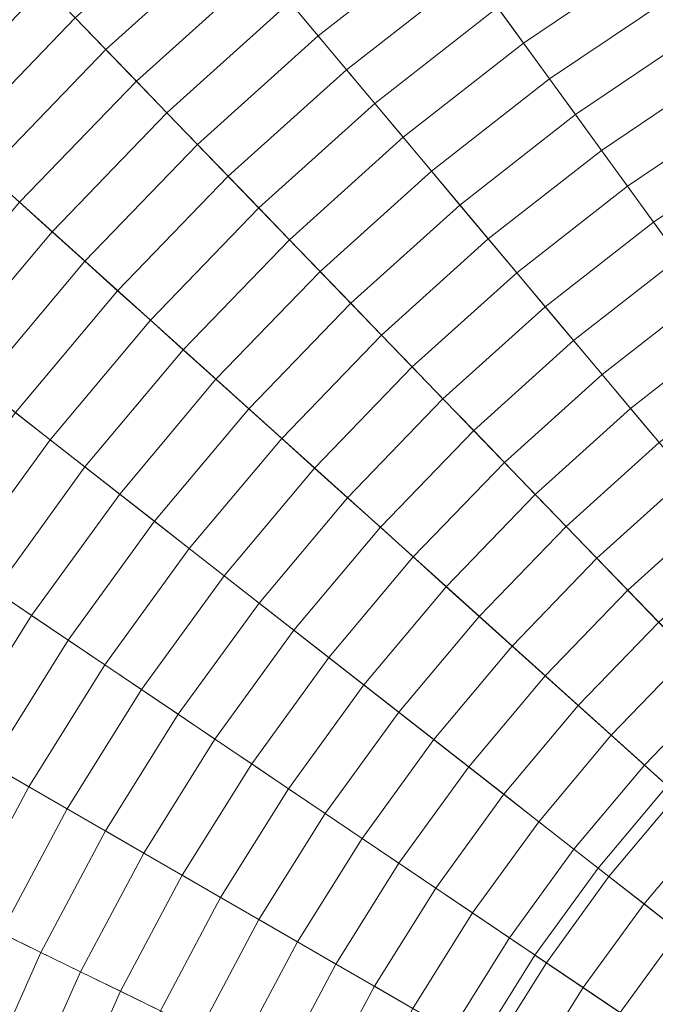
# Model space of a CAD drawing. Header units: centimetres. Extents: x -6.39 to 0.8, y 3.58 to 10.78.
# Tile 254 of 256: x -3.96 to -3.55, y 7.71 to 8.34. Entities that reach past the tile are written whole.
import ezdxf

# ---------------------------------------------------------------- set-up
doc = ezdxf.new("R2010")
doc.units = ezdxf.units.CM
doc.header["$LTSCALE"] = 2.54
doc.layers.add('Lucido design-1', color=7, linetype='Continuous')

# ---------------------------------------------------------------- blocks, each defined once
blk = doc.blocks.new('Gruppo-1')
at = {"color": 142, "linetype": 'Continuous', "lineweight": 9}
for points in [[(-3.53768, 7.84785, -14.60843), (-3.58253, 7.79442, -14.60843), (-2.79496, 7.1791, -14.60843), (-3.53768, 7.84785, -14.60843)], [(-3.53768, 7.84785, -13.70118), (-3.58253, 7.79442, -13.70118), (-3.58253, 7.79442, -14.60843), (-3.53768, 7.84785, -14.60843), (-3.53768, 7.84785, -13.70118)], [(-2.79496, 7.1791, -13.70118), (-3.58253, 7.79442, -13.70118), (-3.53768, 7.84785, -13.70118), (-2.79496, 7.1791, -13.70118)], [(-3.58253, 7.79442, -14.60843), (-3.62353, 7.73798, -14.60843), (-2.79496, 7.1791, -14.60843), (-3.58253, 7.79442, -14.60843)], [(-3.58253, 7.79442, -13.70118), (-3.62353, 7.73798, -13.70118), (-3.62353, 7.73798, -14.60843), (-3.58253, 7.79442, -14.60843), (-3.58253, 7.79442, -13.70118)], [(-2.79496, 7.1791, -13.70118), (-3.62353, 7.73798, -13.70118), (-3.58253, 7.79442, -13.70118), (-2.79496, 7.1791, -13.70118)], [(-3.62353, 7.73798, -14.60843), (-3.6605, 7.67882, -14.60843), (-2.79496, 7.1791, -14.60843), (-3.62353, 7.73798, -14.60843)], [(-3.62353, 7.73798, -13.70118), (-3.6605, 7.67882, -13.70118), (-3.6605, 7.67882, -14.60843), (-3.62353, 7.73798, -14.60843), (-3.62353, 7.73798, -13.70118)], [(-2.79496, 7.1791, -13.70118), (-3.6605, 7.67882, -13.70118), (-3.62353, 7.73798, -13.70118), (-2.79496, 7.1791, -13.70118)]]:
    blk.add_polyline3d(points, dxfattribs=at)
for points in [[(-3.54316, 10.69909, -13.70234), (-3.78688, 10.63832, -13.70234), (-2.79556, 7.18118, -13.70234), (-2.79541, 7.18122, -13.70234)], [(-3.78688, 10.63832, -13.70234), (-4.02576, 10.5607, -13.70234), (-2.7957, 7.18113, -13.70234), (-2.79556, 7.18118, -13.70234)], [(-4.02576, 10.5607, -13.70234), (-4.25865, 10.46661, -13.70234), (-2.79584, 7.18108, -13.70234), (-2.7957, 7.18113, -13.70234)], [(-4.25865, 10.46661, -13.70234), (-4.48441, 10.3565, -13.70234), (-2.79597, 7.18101, -13.70234), (-2.79584, 7.18108, -13.70234)], [(-4.48441, 10.3565, -13.70234), (-4.70194, 10.23091, -13.70234), (-2.79611, 7.18094, -13.70234), (-2.79597, 7.18101, -13.70234)], [(-4.70194, 10.23091, -13.70234), (-4.91018, 10.09045, -13.70234), (-2.79623, 7.18085, -13.70234), (-2.79611, 7.18094, -13.70234)], [(-4.91018, 10.09045, -13.70234), (-5.10811, 9.93581, -13.70234), (-2.79635, 7.18076, -13.70234), (-2.79623, 7.18085, -13.70234)], [(-5.10811, 9.93581, -13.70234), (-5.29478, 9.76774, -13.70234), (-2.79646, 7.18066, -13.70234), (-2.79635, 7.18076, -13.70234)], [(-5.29478, 9.76774, -13.70234), (-5.46926, 9.58705, -13.70234), (-2.79657, 7.18055, -13.70234), (-2.79646, 7.18066, -13.70234)], [(-5.46926, 9.58705, -13.70234), (-5.63072, 9.39464, -13.70234), (-2.79666, 7.18043, -13.70234), (-2.79657, 7.18055, -13.70234)], [(-5.63072, 9.39464, -13.70234), (-5.77836, 9.19143, -13.70234), (-2.79675, 7.18031, -13.70234), (-2.79666, 7.18043, -13.70234)], [(-5.77836, 9.19143, -13.70234), (-5.91146, 8.97841, -13.70234), (-2.79683, 7.18018, -13.70234), (-2.79675, 7.18031, -13.70234)], [(-5.91146, 8.97841, -13.70234), (-6.02938, 8.75664, -13.70234), (-2.7969, 7.18005, -13.70234), (-2.79683, 7.18018, -13.70234)], [(-6.02938, 8.75664, -13.70234), (-6.13155, 8.52717, -13.70234), (-2.79696, 7.17991, -13.70234), (-2.7969, 7.18005, -13.70234)], [(-6.13155, 8.52717, -13.70234), (-6.21746, 8.29114, -13.70234), (-2.79702, 7.17977, -13.70234), (-2.79696, 7.17991, -13.70234)], [(-3.81944, 8.40003, -12.77612), (-3.90211, 8.32559, -12.77612), (-3.92193, 8.34611, -12.78226), (-3.83778, 8.42188, -12.78226)], [(-3.68141, 8.3992, -12.75827), (-3.76436, 8.33439, -12.75827), (-3.78273, 8.35629, -12.76412), (-3.69821, 8.42232, -12.76412)], [(-3.54864, 8.38524, -12.74133), (-3.63094, 8.32973, -12.74133), (-3.64777, 8.3529, -12.74688), (-3.56382, 8.40953, -12.74688)], [(-3.80109, 8.37817, -12.77007), (-3.88229, 8.30506, -12.77007), (-3.90211, 8.32559, -12.77612), (-3.81944, 8.40003, -12.77612)], [(-3.6646, 8.37606, -12.75253), (-3.74597, 8.31248, -12.75253), (-3.76436, 8.33439, -12.75827), (-3.68141, 8.3992, -12.75827)], [(-3.94172, 8.36661, -12.7885), (-4.02177, 8.28372, -12.7885), (-4.04293, 8.30278, -12.79485), (-3.96151, 8.3871, -12.79485)], [(-3.53345, 8.36093, -12.73588), (-3.61409, 8.30654, -12.73588), (-3.63094, 8.32973, -12.74133), (-3.54864, 8.38524, -12.74133)], [(-3.78273, 8.35629, -12.76412), (-3.86244, 8.28452, -12.76412), (-3.88229, 8.30506, -12.77007), (-3.80109, 8.37817, -12.77007)], [(-3.64777, 8.3529, -12.74688), (-3.72758, 8.29055, -12.74688), (-3.74597, 8.31248, -12.75253), (-3.6646, 8.37606, -12.75253)], [(-3.92193, 8.34611, -12.78226), (-4.00059, 8.26465, -12.78226), (-4.02177, 8.28372, -12.7885), (-3.94172, 8.36661, -12.7885)], [(-3.51825, 8.33661, -12.73052), (-3.59723, 8.28333, -12.73052), (-3.61409, 8.30654, -12.73588), (-3.53345, 8.36093, -12.73588)], [(-3.76436, 8.33439, -12.75827), (-3.84259, 8.26395, -12.75827), (-3.86244, 8.28452, -12.76412), (-3.78273, 8.35629, -12.76412)], [(-3.63094, 8.32973, -12.74133), (-3.70916, 8.26861, -12.74133), (-3.72758, 8.29055, -12.74688), (-3.64777, 8.3529, -12.74688)], [(-3.90211, 8.32559, -12.77612), (-3.97939, 8.24557, -12.77612), (-4.00059, 8.26465, -12.78226), (-3.92193, 8.34611, -12.78226)], [(-3.74597, 8.31248, -12.75253), (-3.82272, 8.24338, -12.75253), (-3.84259, 8.26395, -12.75827), (-3.76436, 8.33439, -12.75827)], [(-3.50304, 8.31227, -12.72527), (-3.58036, 8.26012, -12.72527), (-3.59723, 8.28333, -12.73052), (-3.51825, 8.33661, -12.73052)], [(-3.61409, 8.30654, -12.73588), (-3.69074, 8.24665, -12.73588), (-3.70916, 8.26861, -12.74133), (-3.63094, 8.32973, -12.74133)], [(-3.88229, 8.30506, -12.77007), (-3.95818, 8.22647, -12.77007), (-3.97939, 8.24557, -12.77612), (-3.90211, 8.32559, -12.77612)], [(-3.72758, 8.29055, -12.74688), (-3.80283, 8.22279, -12.74688), (-3.82272, 8.24338, -12.75253), (-3.74597, 8.31248, -12.75253)], [(-3.59723, 8.28333, -12.73052), (-3.6723, 8.22468, -12.73052), (-3.69074, 8.24665, -12.73588), (-3.61409, 8.30654, -12.73588)], [(-3.48782, 8.28792, -12.72012), (-3.56348, 8.23688, -12.72012), (-3.58036, 8.26012, -12.72527), (-3.50304, 8.31227, -12.72527)], [(-3.86244, 8.28452, -12.76412), (-3.93695, 8.20736, -12.76412), (-3.95818, 8.22647, -12.77007), (-3.88229, 8.30506, -12.77007)], [(-6.21746, 8.29114, -13.70234), (-6.28669, 8.04969, -13.70234), (-2.79706, 7.17962, -13.70234), (-2.79702, 7.17977, -13.70234)], [(-3.70916, 8.26861, -12.74133), (-3.78294, 8.20218, -12.74133), (-3.80283, 8.22279, -12.74688), (-3.72758, 8.29055, -12.74688)], [(-3.4726, 8.26355, -12.71507), (-3.54659, 8.21364, -12.71507), (-3.56348, 8.23688, -12.72012), (-3.48782, 8.28792, -12.72012)], [(-3.84259, 8.26395, -12.75827), (-3.91571, 8.18823, -12.75827), (-3.93695, 8.20736, -12.76412), (-3.86244, 8.28452, -12.76412)], [(-3.58036, 8.26012, -12.72527), (-3.65386, 8.2027, -12.72527), (-3.6723, 8.22468, -12.73052), (-3.59723, 8.28333, -12.73052)], [(-3.69074, 8.24665, -12.73588), (-3.76303, 8.18156, -12.73588), (-3.78294, 8.20218, -12.74133), (-3.70916, 8.26861, -12.74133)], [(-3.82272, 8.24338, -12.75253), (-3.89446, 8.16909, -12.75253), (-3.91571, 8.18823, -12.75827), (-3.84259, 8.26395, -12.75827)], [(-3.45736, 8.23916, -12.71011), (-3.52969, 8.19037, -12.71011), (-3.54659, 8.21364, -12.71507), (-3.4726, 8.26355, -12.71507)], [(-3.56348, 8.23688, -12.72012), (-3.6354, 8.1807, -12.72012), (-3.65386, 8.2027, -12.72527), (-3.58036, 8.26012, -12.72527)], [(-3.80283, 8.22279, -12.74688), (-3.87318, 8.14994, -12.74688), (-3.89446, 8.16909, -12.75253), (-3.82272, 8.24338, -12.75253)], [(-3.6723, 8.22468, -12.73052), (-3.7431, 8.16093, -12.73052), (-3.76303, 8.18156, -12.73588), (-3.69074, 8.24665, -12.73588)], [(-3.54659, 8.21364, -12.71507), (-3.61693, 8.15868, -12.71507), (-3.6354, 8.1807, -12.72012), (-3.56348, 8.23688, -12.72012)], [(-3.93695, 8.20736, -12.76412), (-4.0059, 8.12519, -12.76412), (-4.02841, 8.14278, -12.77007), (-3.95818, 8.22647, -12.77007)], [(-3.65386, 8.2027, -12.72527), (-3.72317, 8.14029, -12.72527), (-3.7431, 8.16093, -12.73052), (-3.6723, 8.22468, -12.73052)], [(-3.78294, 8.20218, -12.74133), (-3.8519, 8.13077, -12.74133), (-3.87318, 8.14994, -12.74688), (-3.80283, 8.22279, -12.74688)], [(-3.52969, 8.19037, -12.71011), (-3.59845, 8.13666, -12.71011), (-3.61693, 8.15868, -12.71507), (-3.54659, 8.21364, -12.71507)], [(-3.91571, 8.18823, -12.75827), (-3.98338, 8.10759, -12.75827), (-4.0059, 8.12519, -12.76412), (-3.93695, 8.20736, -12.76412)], [(-3.76303, 8.18156, -12.73588), (-3.8306, 8.11159, -12.73588), (-3.8519, 8.13077, -12.74133), (-3.78294, 8.20218, -12.74133)], [(-3.6354, 8.1807, -12.72012), (-3.70322, 8.11963, -12.72012), (-3.72317, 8.14029, -12.72527), (-3.65386, 8.2027, -12.72527)], [(-3.89446, 8.16909, -12.75253), (-3.96084, 8.08998, -12.75253), (-3.98338, 8.10759, -12.75827), (-3.91571, 8.18823, -12.75827)], [(-3.51278, 8.1671, -12.70526), (-3.57995, 8.11462, -12.70526), (-3.59845, 8.13666, -12.71011), (-3.52969, 8.19037, -12.71011)], [(-3.7431, 8.16093, -12.73052), (-3.80928, 8.0924, -12.73052), (-3.8306, 8.11159, -12.73588), (-3.76303, 8.18156, -12.73588)], [(-3.61693, 8.15868, -12.71507), (-3.68326, 8.09896, -12.71507), (-3.70322, 8.11963, -12.72012), (-3.6354, 8.1807, -12.72012)], [(-3.87318, 8.14994, -12.74688), (-3.93828, 8.07236, -12.74688), (-3.96084, 8.08998, -12.75253), (-3.89446, 8.16909, -12.75253)], [(-3.49586, 8.14381, -12.70051), (-3.56145, 8.09257, -12.70051), (-3.57995, 8.11462, -12.70526), (-3.51278, 8.1671, -12.70526)], [(-3.72317, 8.14029, -12.72527), (-3.78796, 8.0732, -12.72527), (-3.80928, 8.0924, -12.73052), (-3.7431, 8.16093, -12.73052)], [(-3.59845, 8.13666, -12.71011), (-3.66328, 8.07828, -12.71011), (-3.68326, 8.09896, -12.71507), (-3.61693, 8.15868, -12.71507)], [(-3.8519, 8.13077, -12.74133), (-3.91571, 8.05473, -12.74133), (-3.93828, 8.07236, -12.74688), (-3.87318, 8.14994, -12.74688)], [(-3.47893, 8.12051, -12.69585), (-3.54294, 8.0705, -12.69585), (-3.56145, 8.09257, -12.70051), (-3.49586, 8.14381, -12.70051)], [(-3.70322, 8.11963, -12.72012), (-3.76661, 8.05398, -12.72012), (-3.78796, 8.0732, -12.72527), (-3.72317, 8.14029, -12.72527)], [(-3.57995, 8.11462, -12.70526), (-3.6433, 8.05758, -12.70526), (-3.66328, 8.07828, -12.71011), (-3.59845, 8.13666, -12.71011)], [(-3.8306, 8.11159, -12.73588), (-3.89312, 8.03708, -12.73588), (-3.91571, 8.05473, -12.74133), (-3.8519, 8.13077, -12.74133)], [(-3.68326, 8.09896, -12.71507), (-3.74526, 8.03476, -12.71507), (-3.76661, 8.05398, -12.72012), (-3.70322, 8.11963, -12.72012)], [(-3.80928, 8.0924, -12.73052), (-3.87052, 8.01942, -12.73052), (-3.89312, 8.03708, -12.73588), (-3.8306, 8.11159, -12.73588)], [(-3.56145, 8.09257, -12.70051), (-3.6233, 8.03688, -12.70051), (-3.6433, 8.05758, -12.70526), (-3.57995, 8.11462, -12.70526)], [(-3.66328, 8.07828, -12.71011), (-3.72389, 8.01552, -12.71011), (-3.74526, 8.03476, -12.71507), (-3.68326, 8.09896, -12.71507)], [(-3.93828, 8.07236, -12.74688), (-3.9978, 7.99043, -12.74688), (-4.02153, 8.00644, -12.75253), (-3.96084, 8.08998, -12.75253)], [(-3.78796, 8.0732, -12.72527), (-3.84791, 8.00175, -12.72527), (-3.87052, 8.01942, -12.73052), (-3.80928, 8.0924, -12.73052)], [(-3.54294, 8.0705, -12.69585), (-3.60329, 8.01616, -12.69585), (-3.6233, 8.03688, -12.70051), (-3.56145, 8.09257, -12.70051)], [(-3.6433, 8.05758, -12.70526), (-3.70251, 7.99627, -12.70526), (-3.72389, 8.01552, -12.71011), (-3.66328, 8.07828, -12.71011)], [(-3.91571, 8.05473, -12.74133), (-3.97406, 7.97441, -12.74133), (-3.9978, 7.99043, -12.74688), (-3.93828, 8.07236, -12.74688)], [(-3.76661, 8.05398, -12.72012), (-3.82528, 7.98407, -12.72012), (-3.84791, 8.00175, -12.72527), (-3.78796, 8.0732, -12.72527)], [(-3.52441, 8.04843, -12.6913), (-3.58328, 7.99543, -12.6913), (-3.60329, 8.01616, -12.69585), (-3.54294, 8.0705, -12.69585)], [(-3.6233, 8.03688, -12.70051), (-3.68112, 7.977, -12.70051), (-3.70251, 7.99627, -12.70526), (-3.6433, 8.05758, -12.70526)], [(-3.89312, 8.03708, -12.73588), (-3.9503, 7.95839, -12.73588), (-3.97406, 7.97441, -12.74133), (-3.91571, 8.05473, -12.74133)], [(-3.74526, 8.03476, -12.71507), (-3.80263, 7.96638, -12.71507), (-3.82528, 7.98407, -12.72012), (-3.76661, 8.05398, -12.72012)], [(-6.28669, 8.04969, -13.70234), (-6.33891, 7.804, -13.70234), (-2.79709, 7.17948, -13.70234), (-2.79706, 7.17962, -13.70234)], [(-3.50588, 8.02634, -12.68685), (-3.56325, 7.97469, -12.68685), (-3.58328, 7.99543, -12.6913), (-3.52441, 8.04843, -12.6913)], [(-3.87052, 8.01942, -12.73052), (-3.92652, 7.94235, -12.73052), (-3.9503, 7.95839, -12.73588), (-3.89312, 8.03708, -12.73588)], [(-3.72389, 8.01552, -12.71011), (-3.77997, 7.94868, -12.71011), (-3.80263, 7.96638, -12.71507), (-3.74526, 8.03476, -12.71507)], [(-3.60329, 8.01616, -12.69585), (-3.65972, 7.95773, -12.69585), (-3.68112, 7.977, -12.70051), (-3.6233, 8.03688, -12.70051)], [(-3.48733, 8.00424, -12.68249), (-3.54321, 7.95393, -12.68249), (-3.56325, 7.97469, -12.68685), (-3.50588, 8.02634, -12.68685)], [(-3.84791, 8.00175, -12.72527), (-3.90273, 7.9263, -12.72527), (-3.92652, 7.94235, -12.73052), (-3.87052, 8.01942, -12.73052)], [(-3.70251, 7.99627, -12.70526), (-3.7573, 7.93097, -12.70526), (-3.77997, 7.94868, -12.71011), (-3.72389, 8.01552, -12.71011)], [(-3.58328, 7.99543, -12.6913), (-3.6383, 7.93845, -12.6913), (-3.65972, 7.95773, -12.69585), (-3.60329, 8.01616, -12.69585)], [(-3.82528, 7.98407, -12.72012), (-3.87892, 7.91024, -12.72012), (-3.90273, 7.9263, -12.72527), (-3.84791, 8.00175, -12.72527)], [(-3.68112, 7.977, -12.70051), (-3.73462, 7.91325, -12.70051), (-3.7573, 7.93097, -12.70526), (-3.70251, 7.99627, -12.70526)], [(-3.56325, 7.97469, -12.68685), (-3.61687, 7.91915, -12.68685), (-3.6383, 7.93845, -12.6913), (-3.58328, 7.99543, -12.6913)], [(-3.80263, 7.96638, -12.71507), (-3.8551, 7.89417, -12.71507), (-3.87892, 7.91024, -12.72012), (-3.82528, 7.98407, -12.72012)], [(-3.9503, 7.95839, -12.73588), (-4.00184, 7.8759, -12.73588), (-4.02666, 7.89023, -12.74133), (-3.97406, 7.97441, -12.74133)], [(-3.65972, 7.95773, -12.69585), (-3.71192, 7.89551, -12.69585), (-3.73462, 7.91325, -12.70051), (-3.68112, 7.977, -12.70051)], [(-3.54321, 7.95393, -12.68249), (-3.59543, 7.89985, -12.68249), (-3.61687, 7.91915, -12.68685), (-3.56325, 7.97469, -12.68685)], [(-3.77997, 7.94868, -12.71011), (-3.83126, 7.87809, -12.71011), (-3.8551, 7.89417, -12.71507), (-3.80263, 7.96638, -12.71507)], [(-3.92652, 7.94235, -12.73052), (-3.977, 7.86156, -12.73052), (-4.00184, 7.8759, -12.73588), (-3.9503, 7.95839, -12.73588)], [(-3.6383, 7.93845, -12.6913), (-3.68921, 7.87777, -12.6913), (-3.71192, 7.89551, -12.69585), (-3.65972, 7.95773, -12.69585)], [(-3.7573, 7.93097, -12.70526), (-3.80741, 7.86201, -12.70526), (-3.83126, 7.87809, -12.71011), (-3.77997, 7.94868, -12.71011)], [(-3.52315, 7.93317, -12.67824), (-3.57398, 7.88054, -12.67824), (-3.59543, 7.89985, -12.68249), (-3.54321, 7.95393, -12.68249)], [(-3.90273, 7.9263, -12.72527), (-3.95215, 7.84721, -12.72527), (-3.977, 7.86156, -12.73052), (-3.92652, 7.94235, -12.73052)], [(-3.61687, 7.91915, -12.68685), (-3.66649, 7.86002, -12.68685), (-3.68921, 7.87777, -12.6913), (-3.6383, 7.93845, -12.6913)], [(-3.73462, 7.91325, -12.70051), (-3.78354, 7.84591, -12.70051), (-3.80741, 7.86201, -12.70526), (-3.7573, 7.93097, -12.70526)], [(-3.50309, 7.9124, -12.67409), (-3.55252, 7.86121, -12.67409), (-3.57398, 7.88054, -12.67824), (-3.52315, 7.93317, -12.67824)], [(-3.87892, 7.91024, -12.72012), (-3.92728, 7.83285, -12.72012), (-3.95215, 7.84721, -12.72527), (-3.90273, 7.9263, -12.72527)], [(-3.59543, 7.89985, -12.68249), (-3.64376, 7.84226, -12.68249), (-3.66649, 7.86002, -12.68685), (-3.61687, 7.91915, -12.68685)], [(-3.71192, 7.89551, -12.69585), (-3.75966, 7.8298, -12.69585), (-3.78354, 7.84591, -12.70051), (-3.73462, 7.91325, -12.70051)], [(-3.48302, 7.89161, -12.67003), (-3.53105, 7.84188, -12.67003), (-3.55252, 7.86121, -12.67409), (-3.50309, 7.9124, -12.67409)], [(-3.8551, 7.89417, -12.71507), (-3.90239, 7.81848, -12.71507), (-3.92728, 7.83285, -12.72012), (-3.87892, 7.91024, -12.72012)], [(-3.57398, 7.88054, -12.67824), (-3.62101, 7.82449, -12.67824), (-3.64376, 7.84226, -12.68249), (-3.59543, 7.89985, -12.68249)], [(-3.83126, 7.87809, -12.71011), (-3.87749, 7.8041, -12.71011), (-3.90239, 7.81848, -12.71507), (-3.8551, 7.89417, -12.71507)], [(-3.68921, 7.87777, -12.6913), (-3.73577, 7.81369, -12.6913), (-3.75966, 7.8298, -12.69585), (-3.71192, 7.89551, -12.69585)], [(-3.55252, 7.86121, -12.67409), (-3.59826, 7.80671, -12.67409), (-3.62101, 7.82449, -12.67824), (-3.57398, 7.88054, -12.67824)], [(-3.80741, 7.86201, -12.70526), (-3.85258, 7.78972, -12.70526), (-3.87749, 7.8041, -12.71011), (-3.83126, 7.87809, -12.71011)], [(-3.66649, 7.86002, -12.68685), (-3.71187, 7.79756, -12.68685), (-3.73577, 7.81369, -12.6913), (-3.68921, 7.87777, -12.6913)], [(-3.95215, 7.84721, -12.72527), (-3.99593, 7.76486, -12.72527), (-4.02173, 7.77744, -12.73052), (-3.977, 7.86156, -12.73052)], [(-3.78354, 7.84591, -12.70051), (-3.82765, 7.77533, -12.70051), (-3.85258, 7.78972, -12.70526), (-3.80741, 7.86201, -12.70526)], [(-3.64376, 7.84226, -12.68249), (-3.68795, 7.78143, -12.68249), (-3.71187, 7.79756, -12.68685), (-3.66649, 7.86002, -12.68685)], [(-3.53105, 7.84188, -12.67003), (-3.57549, 7.78892, -12.67003), (-3.59826, 7.80671, -12.67409), (-3.55252, 7.86121, -12.67409)], [(-3.92728, 7.83285, -12.72012), (-3.97012, 7.75227, -12.72012), (-3.99593, 7.76486, -12.72527), (-3.95215, 7.84721, -12.72527)], [(-3.75966, 7.8298, -12.69585), (-3.8027, 7.76092, -12.69585), (-3.82765, 7.77533, -12.70051), (-3.78354, 7.84591, -12.70051)], [(-3.62101, 7.82449, -12.67824), (-3.66402, 7.76529, -12.67824), (-3.68795, 7.78143, -12.68249), (-3.64376, 7.84226, -12.68249)], [(-3.50957, 7.82254, -12.66608), (-3.55271, 7.77112, -12.66608), (-3.57549, 7.78892, -12.67003), (-3.53105, 7.84188, -12.67003)], [(-3.90239, 7.81848, -12.71507), (-3.9443, 7.73967, -12.71507), (-3.97012, 7.75227, -12.72012), (-3.92728, 7.83285, -12.72012)], [(-3.73577, 7.81369, -12.6913), (-3.77775, 7.74651, -12.6913), (-3.8027, 7.76092, -12.69585), (-3.75966, 7.8298, -12.69585)], [(-3.59826, 7.80671, -12.67409), (-3.64008, 7.74914, -12.67409), (-3.66402, 7.76529, -12.67824), (-3.62101, 7.82449, -12.67824)], [(-3.48807, 7.80319, -12.66223), (-3.52992, 7.75332, -12.66223), (-3.55271, 7.77112, -12.66608), (-3.50957, 7.82254, -12.66608)], [(-3.87749, 7.8041, -12.71011), (-3.91845, 7.72707, -12.71011), (-3.9443, 7.73967, -12.71507), (-3.90239, 7.81848, -12.71507)], [(-3.71187, 7.79756, -12.68685), (-3.75278, 7.7321, -12.68685), (-3.77775, 7.74651, -12.6913), (-3.73577, 7.81369, -12.6913)], [(-6.33891, 7.804, -13.70234), (-6.37387, 7.55526, -13.70234), (-2.79711, 7.17933, -13.70234), (-2.79709, 7.17948, -13.70234)], [(-3.85258, 7.78972, -12.70526), (-3.8926, 7.71445, -12.70526), (-3.91845, 7.72707, -12.71011), (-3.87749, 7.8041, -12.71011)], [(-3.57549, 7.78892, -12.67003), (-3.61613, 7.73299, -12.67003), (-3.64008, 7.74914, -12.67409), (-3.59826, 7.80671, -12.67409)], [(-3.68795, 7.78143, -12.68249), (-3.72779, 7.71767, -12.68249), (-3.75278, 7.7321, -12.68685), (-3.71187, 7.79756, -12.68685)], [(-3.82765, 7.77533, -12.70051), (-3.86672, 7.70184, -12.70051), (-3.8926, 7.71445, -12.70526), (-3.85258, 7.78972, -12.70526)], [(-3.55271, 7.77112, -12.66608), (-3.59216, 7.71682, -12.66608), (-3.61613, 7.73299, -12.67003), (-3.57549, 7.78892, -12.67003)], [(-3.66402, 7.76529, -12.67824), (-3.70279, 7.70324, -12.67824), (-3.72779, 7.71767, -12.68249), (-3.68795, 7.78143, -12.68249)], [(-3.8027, 7.76092, -12.69585), (-3.84084, 7.68921, -12.69585), (-3.86672, 7.70184, -12.70051), (-3.82765, 7.77533, -12.70051)], [(-3.52992, 7.75332, -12.66223), (-3.56818, 7.70065, -12.66223), (-3.59216, 7.71682, -12.66608), (-3.55271, 7.77112, -12.66608)], [(-3.64008, 7.74914, -12.67409), (-3.67778, 7.6888, -12.67409), (-3.70279, 7.70324, -12.67824), (-3.66402, 7.76529, -12.67824)], [(-3.77775, 7.74651, -12.6913), (-3.81493, 7.67658, -12.6913), (-3.84084, 7.68921, -12.69585), (-3.8027, 7.76092, -12.69585)], [(-3.9443, 7.73967, -12.71507), (-3.9806, 7.65813, -12.71507), (-4.00724, 7.6689, -12.72012), (-3.97012, 7.75227, -12.72012)], [(-3.50712, 7.7355, -12.65847), (-3.5442, 7.68447, -12.65847), (-3.56818, 7.70065, -12.66223), (-3.52992, 7.75332, -12.66223)], [(-3.75278, 7.7321, -12.68685), (-3.78902, 7.66394, -12.68685), (-3.81493, 7.67658, -12.6913), (-3.77775, 7.74651, -12.6913)], [(-3.61613, 7.73299, -12.67003), (-3.65276, 7.67435, -12.67003), (-3.67778, 7.6888, -12.67409), (-3.64008, 7.74914, -12.67409)], [(-3.91845, 7.72707, -12.71011), (-3.95394, 7.64736, -12.71011), (-3.9806, 7.65813, -12.71507), (-3.9443, 7.73967, -12.71507)], [(-3.72779, 7.71767, -12.68249), (-3.76309, 7.65129, -12.68249), (-3.78902, 7.66394, -12.68685), (-3.75278, 7.7321, -12.68685)], [(-3.59216, 7.71682, -12.66608), (-3.62773, 7.6599, -12.66608), (-3.65276, 7.67435, -12.67003), (-3.61613, 7.73299, -12.67003)], [(-3.8926, 7.71445, -12.70526), (-3.92727, 7.63658, -12.70526), (-3.95394, 7.64736, -12.71011), (-3.91845, 7.72707, -12.71011)], [(-3.86672, 7.70184, -12.70051), (-3.90058, 7.6258, -12.70051), (-3.92727, 7.63658, -12.70526), (-3.8926, 7.71445, -12.70526)], [(-3.70279, 7.70324, -12.67824), (-3.73715, 7.63864, -12.67824), (-3.76309, 7.65129, -12.68249), (-3.72779, 7.71767, -12.68249)], [(-3.56818, 7.70065, -12.66223), (-3.60268, 7.64544, -12.66223), (-3.62773, 7.6599, -12.66608), (-3.59216, 7.71682, -12.66608)]]:
    blk.add_3dface(points, dxfattribs=at)

msp = doc.modelspace()

# ---------------------------------------------------------------- block references
at = {"layer": 'Lucido design-1', "color": 7}
msp.add_blockref('Gruppo-1', (0, 0), dxfattribs=at)

doc.saveas('drawing.dxf')
